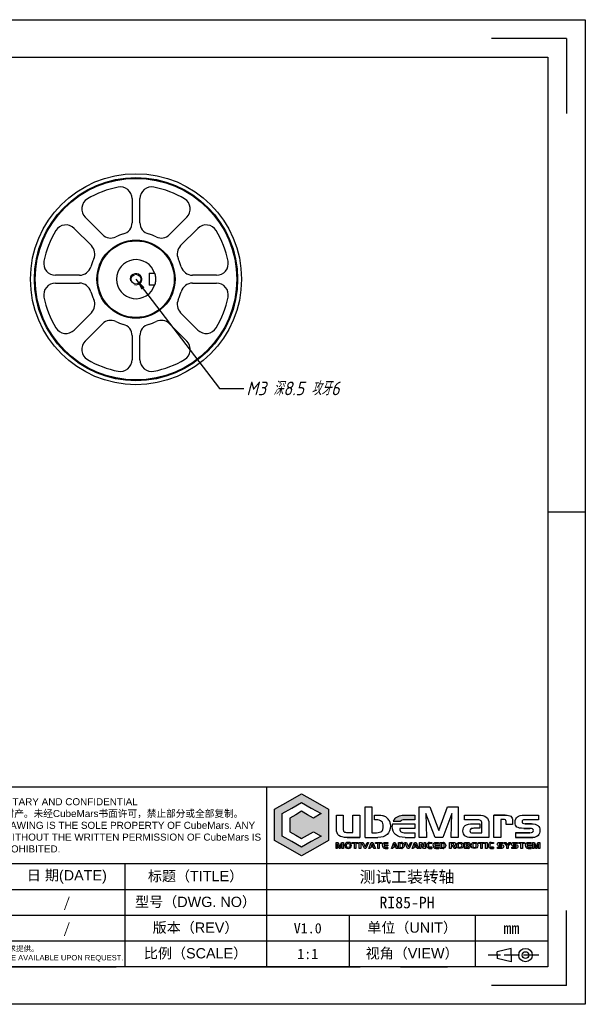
# Model space of a CAD drawing. Header units: inches. Extents: x -21 to 335, y -87 to 165.
# Tile 2 of 2: x 190 to 335, y -87 to 165. Entities that reach past the tile are written whole.
import ezdxf
from ezdxf.enums import TextEntityAlignment as Align

# ---------------------------------------------------------------- set-up
doc = ezdxf.new("R2010")
doc.units = ezdxf.units.IN
doc.linetypes.add('ACAD_ISO02W100', pattern=[15, 12, -3])
doc.layers.add('PDF_图层 1', color=7, linetype='Continuous')
doc.layers.add('尺寸', color=7, linetype='Continuous')
doc.styles.add('gb-s', font='gbeitc.shx', dxfattribs={"bigfont": 'gbcbig.shx'})
doc.styles.add('txt', font='txt.shx', dxfattribs={"bigfont": 'gbcbig.shx'})
doc.styles.add('宋体', font='txt')
doc.dimstyles.new('gb', dxfattribs={"dimtxt": 3.5, "dimasz": 3, "dimexe": 2.25, "dimexo": 2, "dimtad": 1, "dimzin": 0, "dimdsep": 46, "dimtxsty": 'gb-s', "dimcen": 2.5, "dimazin": 0, "dimtfac": 1, "dimtmove": 0, "dimatfit": 3, "dimfxl": 1, "dimtzin": 0, "dimarcsym": 0})

# ---------------------------------------------------------------- blocks, each defined once
blk = doc.blocks.new('工程图外发客户模板')
at = {"linetype": 'ByBlock', "lineweight": -3, "true_color": 0x00aeef}
h = blk.add_hatch(color=140, dxfattribs=at)
h.dxf.hatch_style = 1
edge = h.paths.add_edge_path()
edge.add_spline(control_points=[(2070.61, 1510.03), (2069.96, 1510.03), (2069.46, 1509.88), (2069.13, 1509.59)], knot_values=[0, 0, 0, 0, 1, 1, 1, 1], degree=3, periodic=0)
edge.add_arc((2070.03, 1508.56), 1.37, 131.2988, 157.8409)
edge.add_line((2068.76, 1509.08), (2069.9, 1509.08))
edge.add_arc((2070.23, 1508.83), 0.41, 126.2094, 143.6474, ccw=False)
edge.add_spline(control_points=[(2069.99, 1509.16), (2070.12, 1509.26), (2070.38, 1509.31), (2070.75, 1509.31)], knot_values=[0, 0, 0, 0, 1, 1, 1, 1], degree=3, periodic=0)
edge.add_line((2070.75, 1509.31), (2072.14, 1509.31))
edge.add_line((2072.14, 1509.31), (2072.14, 1510.03))
edge.add_line((2072.14, 1510.03), (2070.61, 1510.03))
at = {"layer": 'PDF_图层 1', "linetype": 'ByBlock', "lineweight": -3, "true_color": 0x00aeef, "transparency": 33554559}
h = blk.add_hatch(color=140, dxfattribs=at)
h.paths.add_polyline_path([(2054.52, 1513.35), (2056.62, 1512.14), (2058.72, 1510.93), (2058.72, 1508.51), (2058.72, 1506.09), (2056.62, 1504.88), (2054.52, 1503.67), (2052.43, 1504.88), (2050.33, 1506.09), (2050.33, 1508.51), (2050.33, 1510.93), (2052.43, 1512.14)])
h.paths.add_polyline_path([(2054.52, 1511.99), (2056.03, 1511.12), (2057.54, 1510.25), (2056.35, 1509.56), (2055.44, 1510.09), (2054.52, 1510.62), (2053.61, 1510.09), (2052.7, 1509.56), (2052.7, 1508.51), (2052.7, 1507.45), (2053.61, 1506.92), (2054.52, 1506.4), (2055.44, 1506.92), (2056.35, 1507.45), (2057.54, 1506.77), (2056.03, 1505.9), (2054.52, 1505.03), (2053.02, 1505.9), (2051.51, 1506.77), (2051.51, 1508.51), (2051.51, 1510.25), (2053.02, 1511.12)], flags=16)
at = {"lineweight": -3}
for p, q in [((1882.1, 1633.7), (2098.61, 1633.7)), ((2098.61, 1633.7), (2098.61, 1480.61)), ((2095.69, 1630.78), (2084.03, 1630.78)), ((2095.69, 1630.78), (2095.69, 1619.12)), ((1887.93, 1627.86), (2092.78, 1627.86)), ((2092.78, 1627.86), (2092.78, 1486.44)), ((2098.61, 1557.15), (2092.78, 1557.15)), ((2049.04, 1514.43), (2049.04, 1486.44)), ((2092.84, 1502.43), (1973.04, 1502.43)), ((2027.04, 1502.43), (2027.04, 1486.44)), ((2092.78, 1498.43), (1973.04, 1498.43)), ((2092.78, 1494.43), (1973.04, 1494.43)), ((2061.91, 1494.43), (2061.91, 1486.44)), ((2081.49, 1494.43), (2081.49, 1486.44)), ((2095.69, 1483.52), (2095.69, 1495.19)), ((2092.78, 1491.18), (2092.78, 1486.44)), ((2092.78, 1490.43), (1973.04, 1490.43)), ((2087.08, 1489.31), (2084.9, 1488.79)), ((2084.9, 1488.26), (2084.9, 1488.79)), ((2084.9, 1488.26), (2084.9, 1487.74)), ((2087.08, 1488.26), (2087.08, 1489.31)), ((2087.08, 1488.26), (2087.08, 1487.21)), ((2087.08, 1487.21), (2084.9, 1487.74)), ((2092.78, 1486.44), (1887.93, 1486.44)), ((2095.69, 1483.52), (2084.03, 1483.52)), ((2098.61, 1480.61), (1882.1, 1480.61))]:
    blk.add_line(p, q, dxfattribs=at)
at = {"linetype": 'ByBlock', "lineweight": -3}
for p, q in [((2064.38, 1506.55), (2064.38, 1511.3)), ((2064.38, 1511.3), (2065.42, 1511.3)), ((2065.42, 1511.3), (2065.42, 1507.29)), ((2065.42, 1511.3), (2065.42, 1511.3)), ((2059.93, 1507.82), (2059.93, 1510.03)), ((2059.93, 1510.03), (2060.97, 1510.03)), ((2060.97, 1510.03), (2060.97, 1507.9)), ((2062.5, 1507.32), (2062.5, 1510.03)), ((2062.5, 1510.03), (2063.55, 1510.03)), ((2063.55, 1510.03), (2063.55, 1506.55)), ((2065.87, 1509.28), (2065.87, 1510.03)), ((2065.87, 1510.03), (2066.32, 1510.03)), ((2067.89, 1509.5), (2067.89, 1509.5)), ((2069.13, 1509.59), (2069.13, 1509.59)), ((2070.61, 1510.03), (2072.14, 1510.03)), ((2070.61, 1510.03), (2070.61, 1510.03)), ((2072.14, 1510.03), (2072.14, 1509.31)), ((2079.85, 1509.31), (2079.85, 1510.03)), ((2079.85, 1510.03), (2081.99, 1510.03)), ((2084.42, 1506.55), (2084.42, 1510.03)), ((2089.11, 1510.03), (2091.35, 1510.03)), ((2089.11, 1510.03), (2089.11, 1510.03)), ((2091.35, 1510.03), (2091.35, 1509.31)), ((2066.06, 1509.28), (2065.87, 1509.28)), ((2066.06, 1509.28), (2066.06, 1509.28)), ((2068.21, 1508.97), (2068.21, 1508.97)), ((2068.64, 1508.65), (2068.64, 1508.65)), ((2068.64, 1508.65), (2069.78, 1508.65)), ((2068.64, 1508.65), (2068.64, 1508.65)), ((2068.76, 1509.08), (2069.9, 1509.08)), ((2069.78, 1508.65), (2071.66, 1508.65)), ((2072.14, 1507.92), (2069.78, 1507.92)), ((2069.99, 1509.16), (2069.99, 1509.16)), ((2072.14, 1509.31), (2070.75, 1509.31)), ((2071.66, 1508.65), (2072.14, 1508.65)), ((2072.14, 1508.65), (2072.14, 1507.92)), ((2081.59, 1509.31), (2079.85, 1509.31)), ((2081.16, 1508.66), (2082.2, 1508.66)), ((2081.16, 1508.66), (2081.16, 1508.66)), ((2082.2, 1507.97), (2081.31, 1507.97)), ((2081.59, 1509.31), (2081.59, 1509.31)), ((2082.2, 1508.66), (2082.2, 1507.97)), ((2082.54, 1508.74), (2082.54, 1508.75)), ((2082.55, 1508.74), (2082.54, 1508.74)), ((2082.55, 1507.97), (2082.55, 1508.74)), ((2082.55, 1507.59), (2082.55, 1507.97)), ((2083.62, 1508.73), (2083.62, 1506.55)), ((2083.62, 1508.73), (2083.62, 1508.73)), ((2085.83, 1509.36), (2085.47, 1509.36)), ((2085.47, 1509.36), (2085.47, 1506.55)), ((2085.83, 1509.36), (2085.83, 1509.36)), ((2086.29, 1508.57), (2086.29, 1509.02)), ((2087.29, 1508.57), (2086.29, 1508.57)), ((2087.29, 1509.16), (2087.29, 1508.57)), ((2087.29, 1509.16), (2087.29, 1509.16)), ((2091.35, 1509.31), (2089.51, 1509.31)), ((2059.93, 1507.82), (2059.93, 1507.82)), ((2061.66, 1507.32), (2062.5, 1507.32)), ((2061.66, 1507.32), (2061.66, 1507.32)), ((2064.38, 1506.55), (2066.39, 1506.55)), ((2065.42, 1507.29), (2066.14, 1507.29)), ((2070.61, 1506.55), (2072.14, 1506.55)), ((2070.75, 1507.28), (2072.14, 1507.28)), ((2072.14, 1507.28), (2072.14, 1506.55)), ((2083.62, 1506.55), (2080.81, 1506.55)), ((2081.24, 1507.25), (2082.55, 1507.25)), ((2081.24, 1507.25), (2081.24, 1507.25)), ((2082.55, 1507.25), (2082.55, 1507.59)), ((2085.47, 1506.55), (2084.42, 1506.55)), ((2087.78, 1507.28), (2087.78, 1506.55)), ((2065.47, 1505.55), (2065.35, 1505.22)), ((2065.35, 1505.22), (2065.6, 1505.22)), ((2065.47, 1505.55), (2065.6, 1505.22)), ((2067.08, 1505.31), (2067.08, 1505.31)), ((2067.29, 1504.9), (2067.29, 1504.9)), ((2067.33, 1505.4), (2067.94, 1505.4)), ((2067.33, 1505.4), (2067.33, 1505.4)), ((2067.94, 1505.23), (2067.33, 1505.23)), ((2067.52, 1505.77), (2067.93, 1505.77)), ((2067.52, 1505.77), (2067.52, 1505.77)), ((2067.93, 1505.61), (2067.55, 1505.61)), ((2067.93, 1505.77), (2067.93, 1505.61)), ((2067.94, 1505.4), (2067.94, 1505.23)), ((2067.94, 1505.01), (2067.94, 1504.85)), ((2068.96, 1505.55), (2068.84, 1505.22)), ((2068.84, 1505.22), (2069.09, 1505.22)), ((2068.96, 1505.55), (2069.09, 1505.22)), ((2069.6, 1504.85), (2069.6, 1505.77)), ((2069.6, 1505.77), (2070.06, 1505.77)), ((2070.07, 1505.61), (2069.81, 1505.61)), ((2069.81, 1505.61), (2069.81, 1505.01)), ((2069.81, 1505.01), (2070.08, 1505.01)), ((2070.07, 1505.61), (2070.07, 1505.61)), ((2070.23, 1505.74), (2070.23, 1505.74)), ((2072.19, 1505.55), (2072.07, 1505.22)), ((2072.07, 1505.22), (2072.32, 1505.22)), ((2072.19, 1505.55), (2072.32, 1505.22)), ((2074.24, 1504.87), (2074.24, 1504.87)), ((2074.77, 1505.6), (2074.39, 1505.6)), ((2074.4, 1505.77), (2074.4, 1505.77)), ((2074.4, 1505.77), (2074.77, 1505.77)), ((2074.4, 1505.77), (2074.4, 1505.77)), ((2074.77, 1505.77), (2074.77, 1505.6)), ((2074.77, 1505.02), (2074.77, 1504.85)), ((2074.96, 1505.31), (2074.96, 1505.31)), ((2075.18, 1504.9), (2075.18, 1504.9)), ((2075.22, 1505.4), (2075.83, 1505.4)), ((2075.22, 1505.4), (2075.22, 1505.4)), ((2075.83, 1505.23), (2075.22, 1505.23)), ((2075.4, 1505.77), (2075.82, 1505.77)), ((2075.4, 1505.77), (2075.4, 1505.77)), ((2075.82, 1505.61), (2075.44, 1505.61)), ((2075.82, 1505.77), (2075.82, 1505.61)), ((2075.83, 1505.4), (2075.83, 1505.23)), ((2075.83, 1505.01), (2075.83, 1504.85)), ((2076.04, 1504.85), (2076.04, 1505.77)), ((2076.04, 1505.77), (2076.51, 1505.77)), ((2076.51, 1505.61), (2076.26, 1505.61)), ((2076.26, 1505.61), (2076.26, 1505.01)), ((2076.26, 1505.01), (2076.53, 1505.01)), ((2076.51, 1505.61), (2076.51, 1505.61)), ((2076.67, 1505.74), (2076.67, 1505.74)), ((2077.53, 1504.85), (2077.53, 1505.77)), ((2077.53, 1505.77), (2078.2, 1505.77)), ((2078.03, 1505.62), (2077.75, 1505.62)), ((2077.75, 1505.62), (2077.75, 1505.36)), ((2077.75, 1505.36), (2078.03, 1505.36)), ((2078, 1505.21), (2077.75, 1505.21)), ((2077.75, 1505.21), (2077.75, 1504.85)), ((2078.24, 1504.85), (2078, 1505.21)), ((2078.03, 1505.62), (2078.03, 1505.62)), ((2078.24, 1505.23), (2078.5, 1504.85)), ((2079.84, 1504.85), (2079.84, 1505.77)), ((2079.84, 1505.77), (2080.42, 1505.77)), ((2080.35, 1505.22), (2080.04, 1505.22)), ((2080.04, 1505.22), (2080.04, 1505.01)), ((2080.04, 1505.01), (2080.36, 1505.01)), ((2080.34, 1505.6), (2080.05, 1505.6)), ((2080.05, 1505.6), (2080.05, 1505.38)), ((2080.05, 1505.38), (2080.35, 1505.38)), ((2080.34, 1505.6), (2080.34, 1505.6)), ((2080.35, 1505.22), (2080.35, 1505.22)), ((2080.62, 1504.93), (2080.62, 1504.93)), ((2083.8, 1504.87), (2083.8, 1504.87)), ((2084.33, 1505.6), (2083.94, 1505.6)), ((2083.96, 1505.77), (2083.96, 1505.77)), ((2083.96, 1505.77), (2084.33, 1505.77)), ((2083.96, 1505.77), (2083.96, 1505.77)), ((2084.33, 1505.77), (2084.33, 1505.6)), ((2084.33, 1505.02), (2084.33, 1504.85)), ((2084.99, 1504.85), (2084.99, 1505.02)), ((2084.99, 1505.02), (2085.53, 1505.02)), ((2085.02, 1505.31), (2085.02, 1505.31)), ((2085.25, 1505.77), (2085.87, 1505.77)), ((2085.25, 1505.77), (2085.25, 1505.77)), ((2085.87, 1505.62), (2085.32, 1505.62)), ((2085.87, 1505.77), (2085.87, 1505.62)), ((2087.2, 1504.85), (2087.2, 1505.02)), ((2087.2, 1505.02), (2087.74, 1505.02)), ((2087.23, 1505.31), (2087.23, 1505.31)), ((2087.45, 1505.77), (2088.08, 1505.77)), ((2087.45, 1505.77), (2087.45, 1505.77)), ((2088.08, 1505.62), (2087.53, 1505.62)), ((2088.08, 1505.77), (2088.08, 1505.62)), ((2089.31, 1505.31), (2089.31, 1505.31)), ((2089.53, 1504.9), (2089.53, 1504.9)), ((2089.57, 1505.4), (2090.18, 1505.4)), ((2089.57, 1505.4), (2089.57, 1505.4)), ((2090.18, 1505.23), (2089.57, 1505.23)), ((2089.76, 1505.77), (2090.17, 1505.77)), ((2089.76, 1505.77), (2089.76, 1505.77)), ((2090.17, 1505.61), (2089.79, 1505.61)), ((2090.17, 1505.77), (2090.17, 1505.61)), ((2090.18, 1505.4), (2090.18, 1505.23)), ((2090.18, 1505.01), (2090.18, 1504.85)), ((2070.09, 1504.85), (2069.6, 1504.85)), ((2070.09, 1504.85), (2070.09, 1504.85)), ((2070.09, 1504.85), (2070.09, 1504.85)), ((2076.54, 1504.85), (2076.04, 1504.85)), ((2076.54, 1504.85), (2076.54, 1504.85)), ((2076.54, 1504.85), (2076.54, 1504.85)), ((2077.75, 1504.85), (2077.53, 1504.85)), ((2078.5, 1504.85), (2078.24, 1504.85)), ((2078.5, 1504.85), (2078.5, 1504.85)), ((2080.44, 1504.85), (2079.84, 1504.85)), ((2080.44, 1504.85), (2080.44, 1504.85)), ((2080.44, 1504.85), (2080.44, 1504.85)), ((2085.64, 1504.85), (2084.99, 1504.85)), ((2085.64, 1504.85), (2085.64, 1504.85)), ((2087.85, 1504.85), (2087.2, 1504.85)), ((2087.85, 1504.85), (2087.85, 1504.85))]:
    blk.add_line(p, q, dxfattribs=at)
at = {"color": 1, "linetype": 'ACAD_ISO02W100', "lineweight": -3, "ltscale": 0.2}
blk.add_line((2091.41, 1488.26), (2083.54, 1488.26), dxfattribs=at)
at = {"linetype": 'ByBlock', "lineweight": -3}
for points in [[(2054.52, 1513.35), (2056.62, 1512.14), (2058.72, 1510.93), (2058.72, 1508.51), (2058.72, 1506.09), (2056.62, 1504.88), (2054.52, 1503.67), (2052.43, 1504.88), (2050.33, 1506.09), (2050.33, 1508.51), (2050.33, 1510.93), (2052.43, 1512.14), (2054.52, 1513.35)], [(2054.52, 1511.99), (2056.03, 1511.12), (2057.54, 1510.25), (2056.35, 1509.56), (2055.44, 1510.09), (2054.52, 1510.62), (2053.61, 1510.09), (2052.7, 1509.56), (2052.7, 1508.51), (2052.7, 1507.45), (2053.61, 1506.92), (2054.52, 1506.4), (2055.44, 1506.92), (2056.35, 1507.45), (2057.54, 1506.77), (2056.03, 1505.9), (2054.52, 1505.03), (2053.02, 1505.9), (2051.51, 1506.77), (2051.51, 1508.51), (2051.51, 1510.25), (2053.02, 1511.12), (2054.52, 1511.99)], [(2072.8, 1511.3), (2074.46, 1511.3), (2075.84, 1507.65), (2077.21, 1511.3), (2078.87, 1511.3), (2078.87, 1506.55), (2077.76, 1506.55), (2077.85, 1510.25), (2076.47, 1506.55), (2075.27, 1506.55), (2073.84, 1510.28), (2073.95, 1506.55), (2072.8, 1506.55), (2072.8, 1511.3)], [(2084.42, 1510.03), (2086.18, 1510.03), (2084.42, 1510.03)], [(2089.98, 1507.96), (2089.08, 1507.96), (2089.98, 1507.96)], [(2089.28, 1508.68), (2090.23, 1508.68), (2089.28, 1508.68)], [(2063.55, 1506.55), (2061.58, 1506.55), (2063.55, 1506.55)], [(2087.78, 1507.28), (2089.98, 1507.28), (2087.78, 1507.28)], [(2090.48, 1506.55), (2087.78, 1506.55), (2090.48, 1506.55)], [(2061.03, 1504.85), (2060.83, 1504.85), (2060.83, 1505.56), (2060.57, 1504.85), (2060.34, 1504.85), (2060.07, 1505.57), (2060.07, 1504.85), (2059.88, 1504.85), (2059.88, 1505.77), (2060.18, 1505.77), (2060.45, 1505.05), (2060.71, 1505.77), (2061.03, 1505.77), (2061.03, 1504.85)], [(2063.29, 1505.62), (2062.95, 1505.62), (2062.95, 1504.85), (2062.74, 1504.85), (2062.74, 1505.62), (2062.4, 1505.62), (2062.4, 1505.77), (2063.29, 1505.77), (2063.29, 1505.62)], [(2063.71, 1504.85), (2063.47, 1504.85), (2063.47, 1505.77), (2063.71, 1505.77), (2063.71, 1504.85)], [(2064.94, 1505.77), (2064.5, 1504.85), (2064.27, 1504.85), (2063.84, 1505.77), (2064.09, 1505.77), (2064.39, 1505.07), (2064.69, 1505.77), (2064.94, 1505.77)], [(2065.98, 1504.85), (2065.75, 1504.85), (2065.67, 1505.06), (2065.29, 1505.06), (2065.2, 1504.85), (2064.98, 1504.85), (2065.35, 1505.77), (2065.58, 1505.77), (2065.98, 1504.85)], [(2066.93, 1505.62), (2066.59, 1505.62), (2066.59, 1504.85), (2066.37, 1504.85), (2066.37, 1505.62), (2066.03, 1505.62), (2066.03, 1505.77), (2066.93, 1505.77), (2066.93, 1505.62)], [(2067.53, 1505.01), (2067.94, 1505.01), (2067.53, 1505.01)], [(2069.47, 1504.85), (2069.24, 1504.85), (2069.16, 1505.06), (2068.78, 1505.06), (2068.69, 1504.85), (2068.47, 1504.85), (2068.84, 1505.77), (2069.07, 1505.77), (2069.47, 1504.85)], [(2071.67, 1505.77), (2071.22, 1504.85), (2070.99, 1504.85), (2070.56, 1505.77), (2070.82, 1505.77), (2071.11, 1505.07), (2071.42, 1505.77), (2071.67, 1505.77)], [(2072.7, 1504.85), (2072.47, 1504.85), (2072.39, 1505.06), (2072.01, 1505.06), (2071.93, 1504.85), (2071.7, 1504.85), (2072.08, 1505.77), (2072.3, 1505.77), (2072.7, 1504.85)], [(2073.79, 1504.85), (2073.49, 1504.85), (2073.05, 1505.53), (2073.05, 1504.85), (2072.83, 1504.85), (2072.83, 1505.77), (2073.13, 1505.77), (2073.56, 1505.08), (2073.56, 1505.77), (2073.79, 1505.77), (2073.79, 1504.85)], [(2074.4, 1505.02), (2074.77, 1505.02), (2074.4, 1505.02)], [(2075.42, 1505.01), (2075.83, 1505.01), (2075.42, 1505.01)], [(2080.68, 1505.54), (2080.68, 1505.53), (2080.68, 1505.54)], [(2082.93, 1505.62), (2082.58, 1505.62), (2082.58, 1504.85), (2082.37, 1504.85), (2082.37, 1505.62), (2082.03, 1505.62), (2082.03, 1505.77), (2082.93, 1505.77), (2082.93, 1505.62)], [(2083.34, 1504.85), (2083.1, 1504.85), (2083.1, 1505.77), (2083.34, 1505.77), (2083.34, 1504.85)], [(2083.96, 1505.02), (2084.33, 1505.02), (2083.96, 1505.02)], [(2085.5, 1505.24), (2085.23, 1505.24), (2085.5, 1505.24)], [(2085.33, 1505.4), (2085.63, 1505.4), (2085.33, 1505.4)], [(2087.04, 1505.77), (2086.63, 1505.24), (2086.63, 1504.85), (2086.42, 1504.85), (2086.42, 1505.24), (2086.02, 1505.77), (2086.28, 1505.77), (2086.52, 1505.41), (2086.77, 1505.77), (2087.04, 1505.77)], [(2087.7, 1505.24), (2087.43, 1505.24), (2087.7, 1505.24)], [(2087.54, 1505.4), (2087.84, 1505.4), (2087.54, 1505.4)], [(2089.17, 1505.62), (2088.83, 1505.62), (2088.83, 1504.85), (2088.61, 1504.85), (2088.61, 1505.62), (2088.27, 1505.62), (2088.27, 1505.77), (2089.17, 1505.77), (2089.17, 1505.62)], [(2089.77, 1505.01), (2090.18, 1505.01), (2089.77, 1505.01)], [(2091.55, 1504.85), (2091.35, 1504.85), (2091.35, 1505.56), (2091.09, 1504.85), (2090.85, 1504.85), (2090.59, 1505.57), (2090.59, 1504.85), (2090.39, 1504.85), (2090.39, 1505.77), (2090.7, 1505.77), (2090.97, 1505.05), (2091.23, 1505.77), (2091.55, 1505.77), (2091.55, 1504.85)], [(2067.94, 1504.85), (2067.49, 1504.85), (2067.94, 1504.85)], [(2074.77, 1504.85), (2074.37, 1504.85), (2074.77, 1504.85)], [(2075.83, 1504.85), (2075.38, 1504.85), (2075.83, 1504.85)], [(2084.33, 1504.85), (2083.92, 1504.85), (2084.33, 1504.85)], [(2090.18, 1504.85), (2089.73, 1504.85), (2090.18, 1504.85)]]:
    blk.add_lwpolyline(points, close=True, dxfattribs=at)
blk.add_lwpolyline([(2080.68, 1505.54, 0.038218), (2080.68, 1505.56), (2080.68, 1505.54, 0.038218)], format="xyb", close=True, dxfattribs=at)
at = {"lineweight": -3}
for radius in [1.05, 0.525]:
    blk.add_circle((2089.31, 1488.26), radius, dxfattribs=at)
at = {"linetype": 'ByBlock', "lineweight": -3}
for centre, radius, start, end in [((2066.81, 1508.55), 1.43, 41.315, 71.2325), ((2066.69, 1508.4), 1.63, 20.4996, 42.4078), ((2070.03, 1508.56), 1.37, 131.2988, 157.8409), ((2071.11, 1508.3), 2.5, 171.8695, 180.1971), ((2070.23, 1508.83), 0.41, 126.2094, 143.6474), ((2067.63, 1505.3), 0.552, 179.3507, 205.7141), ((2067.49, 1505.3), 0.447, 243.3823, 269.9707), ((2070.06, 1505.3), 0.47, 69.3181, 89.8524), ((2070.1, 1505.44), 0.59, 269.4959, 280.1649), ((2074.4, 1505.31), 0.466, 90.0685, 112.4968), ((2074.37, 1505.3), 0.45, 254.163, 269.961), ((2075.51, 1505.3), 0.552, 179.3507, 205.7141), ((2075.38, 1505.3), 0.447, 243.38, 269.9636), ((2076.51, 1505.3), 0.47, 69.3181, 89.8524), ((2076.54, 1505.44), 0.59, 269.4915, 280.1629), ((2080.45, 1505.1), 0.244, 269.0255, 315.2757), ((2080.46, 1505.1), 0.238, 313.6236, 1.005), ((2083.96, 1505.31), 0.466, 90.0687, 112.5057), ((2083.92, 1505.3), 0.45, 254.17, 269.9541), ((2085.22, 1505.56), 0.315, 230.4204, 270.8321), ((2087.43, 1505.56), 0.315, 230.4111, 270.8414), ((2089.87, 1505.3), 0.552, 179.3507, 205.7141), ((2089.73, 1505.3), 0.447, 243.38, 269.9636)]:
    blk.add_arc(centre, radius, start, end, dxfattribs=at)
at = {"layer": 'PDF_图层 1', "linetype": 'ByBlock', "lineweight": -3}
for points in [[(2066.32, 1510.03), (2066.72, 1510.03), (2067.04, 1509.99), (2067.27, 1509.91)], [(2081.99, 1510.03), (2082.53, 1510.03), (2082.94, 1509.92), (2083.21, 1509.71)], [(2083.21, 1509.71), (2083.48, 1509.49), (2083.62, 1509.16), (2083.62, 1508.73)], [(2086.18, 1510.03), (2086.59, 1510.03), (2086.87, 1509.97), (2087.04, 1509.84)], [(2087.04, 1509.84), (2087.21, 1509.71), (2087.29, 1509.48), (2087.29, 1509.16)], [(2087.71, 1508.94), (2087.71, 1509.32), (2087.83, 1509.59), (2088.05, 1509.77)], [(2088.05, 1509.77), (2088.28, 1509.94), (2088.63, 1510.03), (2089.11, 1510.03)], [(2066.96, 1509.05), (2066.78, 1509.2), (2066.48, 1509.28), (2066.06, 1509.28)], [(2067.22, 1508.27), (2067.22, 1508.63), (2067.13, 1508.89), (2066.96, 1509.05)], [(2066.98, 1507.52), (2067.14, 1507.66), (2067.22, 1507.91), (2067.22, 1508.27)], [(2068.32, 1508.33), (2068.32, 1507.77), (2068.15, 1507.34), (2067.81, 1507.02)], [(2068.21, 1508.97), (2068.28, 1508.78), (2068.32, 1508.56), (2068.32, 1508.33)], [(2069.12, 1506.99), (2068.79, 1507.28), (2068.62, 1507.72), (2068.62, 1508.29)], [(2069.78, 1507.92), (2069.79, 1507.67), (2069.85, 1507.5), (2069.98, 1507.41)], [(2070.75, 1509.31), (2070.38, 1509.31), (2070.12, 1509.26), (2069.99, 1509.16)], [(2079.59, 1507.55), (2079.59, 1507.95), (2079.71, 1508.23), (2079.95, 1508.41)], [(2079.95, 1508.41), (2080.19, 1508.58), (2080.6, 1508.66), (2081.16, 1508.66)], [(2081.31, 1507.97), (2081.07, 1507.97), (2080.9, 1507.94), (2080.81, 1507.88)], [(2082.33, 1509.19), (2082.19, 1509.27), (2081.95, 1509.31), (2081.59, 1509.31)], [(2082.54, 1508.75), (2082.54, 1508.96), (2082.47, 1509.1), (2082.33, 1509.19)], [(2086.21, 1509.3), (2086.15, 1509.34), (2086.03, 1509.36), (2085.83, 1509.36)], [(2086.29, 1509.02), (2086.29, 1509.16), (2086.26, 1509.25), (2086.21, 1509.3)], [(2087.99, 1508.17), (2087.81, 1508.32), (2087.71, 1508.57), (2087.71, 1508.94)], [(2089.08, 1507.96), (2088.54, 1507.96), (2088.18, 1508.03), (2087.99, 1508.17)], [(2088.92, 1509.24), (2088.83, 1509.19), (2088.79, 1509.11), (2088.79, 1508.99)], [(2088.79, 1508.99), (2088.79, 1508.88), (2088.83, 1508.8), (2088.9, 1508.75)], [(2088.9, 1508.75), (2088.98, 1508.7), (2089.11, 1508.68), (2089.28, 1508.68)], [(2089.51, 1509.31), (2089.21, 1509.31), (2089.01, 1509.28), (2088.92, 1509.24)], [(2090.41, 1507.87), (2090.32, 1507.93), (2090.17, 1507.96), (2089.98, 1507.96)], [(2090.23, 1508.68), (2090.66, 1508.68), (2090.99, 1508.59), (2091.22, 1508.41)], [(2091.22, 1508.41), (2091.44, 1508.23), (2091.56, 1507.97), (2091.56, 1507.64)], [(2060.32, 1506.85), (2060.06, 1507.05), (2059.93, 1507.38), (2059.93, 1507.82)], [(2061.58, 1506.55), (2061, 1506.55), (2060.58, 1506.65), (2060.32, 1506.85)], [(2060.97, 1507.9), (2060.97, 1507.67), (2061.02, 1507.51), (2061.11, 1507.43)], [(2061.11, 1507.43), (2061.2, 1507.36), (2061.39, 1507.32), (2061.66, 1507.32)], [(2066.14, 1507.29), (2066.54, 1507.29), (2066.82, 1507.37), (2066.98, 1507.52)], [(2067.81, 1507.02), (2067.47, 1506.71), (2067, 1506.55), (2066.39, 1506.55)], [(2070.61, 1506.55), (2069.96, 1506.55), (2069.46, 1506.7), (2069.12, 1506.99)], [(2069.98, 1507.41), (2070.1, 1507.32), (2070.35, 1507.28), (2070.75, 1507.28)], [(2079.9, 1506.81), (2079.69, 1506.99), (2079.59, 1507.23), (2079.59, 1507.55)], [(2080.81, 1506.55), (2080.42, 1506.55), (2080.11, 1506.64), (2079.9, 1506.81)], [(2080.81, 1507.88), (2080.71, 1507.82), (2080.67, 1507.72), (2080.67, 1507.58)], [(2080.67, 1507.58), (2080.67, 1507.46), (2080.71, 1507.37), (2080.78, 1507.32)], [(2080.78, 1507.32), (2080.85, 1507.27), (2081.01, 1507.25), (2081.24, 1507.25)], [(2089.98, 1507.28), (2090.18, 1507.28), (2090.32, 1507.3), (2090.41, 1507.36)], [(2090.54, 1507.61), (2090.54, 1507.73), (2090.5, 1507.82), (2090.41, 1507.87)], [(2090.41, 1507.36), (2090.5, 1507.41), (2090.54, 1507.5), (2090.54, 1507.61)], [(2091.26, 1506.85), (2091.05, 1506.65), (2090.79, 1506.55), (2090.48, 1506.55)], [(2091.56, 1507.64), (2091.56, 1507.32), (2091.46, 1507.05), (2091.26, 1506.85)], [(2067.08, 1505.31), (2067.08, 1505.4), (2067.09, 1505.48), (2067.13, 1505.55)], [(2067.13, 1505.55), (2067.17, 1505.63), (2067.22, 1505.69), (2067.29, 1505.72)], [(2067.29, 1504.9), (2067.22, 1504.93), (2067.17, 1504.99), (2067.13, 1505.06)], [(2067.29, 1505.72), (2067.33, 1505.74), (2067.36, 1505.75), (2067.4, 1505.76)], [(2067.35, 1505.48), (2067.34, 1505.46), (2067.33, 1505.43), (2067.33, 1505.4)], [(2067.33, 1505.23), (2067.33, 1505.2), (2067.34, 1505.18), (2067.35, 1505.15)], [(2067.39, 1505.55), (2067.37, 1505.52), (2067.36, 1505.5), (2067.35, 1505.48)], [(2067.35, 1505.15), (2067.35, 1505.13), (2067.37, 1505.11), (2067.39, 1505.09)], [(2067.46, 1505.6), (2067.44, 1505.59), (2067.42, 1505.57), (2067.39, 1505.55)], [(2067.39, 1505.09), (2067.41, 1505.06), (2067.43, 1505.04), (2067.45, 1505.03)], [(2067.4, 1505.76), (2067.43, 1505.77), (2067.47, 1505.77), (2067.52, 1505.77)], [(2067.45, 1505.03), (2067.48, 1505.02), (2067.5, 1505.01), (2067.53, 1505.01)], [(2067.55, 1505.61), (2067.51, 1505.61), (2067.49, 1505.6), (2067.46, 1505.6)], [(2070.21, 1505.51), (2070.18, 1505.58), (2070.13, 1505.61), (2070.07, 1505.61)], [(2070.08, 1505.01), (2070.14, 1505.01), (2070.19, 1505.04), (2070.22, 1505.1)], [(2070.4, 1505.02), (2070.35, 1504.93), (2070.29, 1504.88), (2070.2, 1504.86)], [(2070.25, 1505.3), (2070.25, 1505.38), (2070.24, 1505.45), (2070.21, 1505.51)], [(2070.22, 1505.1), (2070.24, 1505.16), (2070.25, 1505.22), (2070.25, 1505.3)], [(2070.23, 1505.74), (2070.3, 1505.72), (2070.36, 1505.66), (2070.4, 1505.57)], [(2070.4, 1505.57), (2070.44, 1505.49), (2070.46, 1505.4), (2070.46, 1505.3)], [(2070.46, 1505.3), (2070.46, 1505.19), (2070.44, 1505.1), (2070.4, 1505.02)], [(2074, 1505.3), (2074, 1505.4), (2074.02, 1505.49), (2074.05, 1505.57)], [(2074.06, 1505.03), (2074.02, 1505.11), (2074, 1505.2), (2074, 1505.3)], [(2074.05, 1505.57), (2074.09, 1505.65), (2074.15, 1505.71), (2074.23, 1505.74)], [(2074.24, 1504.87), (2074.17, 1504.89), (2074.1, 1504.95), (2074.06, 1505.03)], [(2074.25, 1505.5), (2074.23, 1505.44), (2074.22, 1505.37), (2074.22, 1505.29)], [(2074.22, 1505.29), (2074.22, 1505.22), (2074.23, 1505.16), (2074.26, 1505.11)], [(2074.39, 1505.6), (2074.33, 1505.6), (2074.28, 1505.56), (2074.25, 1505.5)], [(2074.26, 1505.11), (2074.29, 1505.05), (2074.34, 1505.02), (2074.4, 1505.02)], [(2074.96, 1505.31), (2074.96, 1505.4), (2074.98, 1505.48), (2075.01, 1505.55)], [(2075.01, 1505.55), (2075.05, 1505.63), (2075.11, 1505.69), (2075.18, 1505.72)], [(2075.18, 1504.9), (2075.11, 1504.93), (2075.05, 1504.99), (2075.02, 1505.06)], [(2075.18, 1505.72), (2075.21, 1505.74), (2075.25, 1505.75), (2075.28, 1505.76)], [(2075.23, 1505.48), (2075.22, 1505.46), (2075.22, 1505.43), (2075.22, 1505.4)], [(2075.22, 1505.23), (2075.22, 1505.2), (2075.22, 1505.18), (2075.23, 1505.15)], [(2075.28, 1505.55), (2075.26, 1505.52), (2075.24, 1505.5), (2075.23, 1505.48)], [(2075.23, 1505.15), (2075.24, 1505.13), (2075.25, 1505.11), (2075.27, 1505.09)], [(2075.27, 1505.09), (2075.29, 1505.06), (2075.32, 1505.04), (2075.34, 1505.03)], [(2075.28, 1505.76), (2075.32, 1505.77), (2075.36, 1505.77), (2075.4, 1505.77)], [(2075.35, 1505.6), (2075.33, 1505.59), (2075.3, 1505.57), (2075.28, 1505.55)], [(2075.34, 1505.03), (2075.36, 1505.02), (2075.39, 1505.01), (2075.42, 1505.01)], [(2075.44, 1505.61), (2075.4, 1505.61), (2075.37, 1505.6), (2075.35, 1505.6)], [(2076.66, 1505.51), (2076.63, 1505.58), (2076.58, 1505.61), (2076.51, 1505.61)], [(2076.53, 1505.01), (2076.59, 1505.01), (2076.63, 1505.04), (2076.66, 1505.1)], [(2076.84, 1505.02), (2076.8, 1504.93), (2076.73, 1504.88), (2076.65, 1504.86)], [(2076.7, 1505.3), (2076.7, 1505.38), (2076.69, 1505.45), (2076.66, 1505.51)], [(2076.66, 1505.1), (2076.69, 1505.16), (2076.7, 1505.22), (2076.7, 1505.3)], [(2076.67, 1505.74), (2076.75, 1505.72), (2076.81, 1505.66), (2076.85, 1505.57)], [(2076.91, 1505.3), (2076.91, 1505.19), (2076.89, 1505.1), (2076.84, 1505.02)], [(2076.85, 1505.57), (2076.89, 1505.49), (2076.91, 1505.4), (2076.91, 1505.3)], [(2078.16, 1505.58), (2078.12, 1505.61), (2078.08, 1505.62), (2078.03, 1505.62)], [(2078.03, 1505.36), (2078.07, 1505.36), (2078.11, 1505.37), (2078.14, 1505.39)], [(2078.14, 1505.39), (2078.18, 1505.41), (2078.2, 1505.44), (2078.2, 1505.48)], [(2078.2, 1505.48), (2078.2, 1505.53), (2078.19, 1505.56), (2078.16, 1505.58)], [(2078.2, 1505.77), (2078.28, 1505.77), (2078.34, 1505.74), (2078.39, 1505.69)], [(2078.41, 1505.31), (2078.36, 1505.27), (2078.31, 1505.24), (2078.24, 1505.23)], [(2078.39, 1505.69), (2078.44, 1505.63), (2078.47, 1505.56), (2078.47, 1505.48)], [(2078.47, 1505.48), (2078.47, 1505.41), (2078.45, 1505.36), (2078.41, 1505.31)], [(2078.62, 1505.33), (2078.62, 1505.47), (2078.66, 1505.58), (2078.74, 1505.66)], [(2078.75, 1504.94), (2078.66, 1505.02), (2078.62, 1505.15), (2078.62, 1505.33)], [(2078.74, 1505.66), (2078.83, 1505.75), (2078.96, 1505.79), (2079.13, 1505.79)], [(2079.13, 1504.84), (2078.96, 1504.84), (2078.84, 1504.87), (2078.75, 1504.94)], [(2078.91, 1505.53), (2078.87, 1505.48), (2078.85, 1505.41), (2078.85, 1505.32)], [(2078.85, 1505.32), (2078.85, 1505.22), (2078.87, 1505.15), (2078.9, 1505.1)], [(2078.9, 1505.1), (2078.94, 1505.03), (2079.02, 1505), (2079.14, 1505)], [(2079.12, 1505.63), (2079.03, 1505.63), (2078.96, 1505.59), (2078.91, 1505.53)], [(2079.34, 1505.54), (2079.29, 1505.6), (2079.22, 1505.63), (2079.12, 1505.63)], [(2079.13, 1505.79), (2079.32, 1505.79), (2079.45, 1505.75), (2079.53, 1505.67)], [(2079.49, 1504.93), (2079.41, 1504.87), (2079.29, 1504.84), (2079.13, 1504.84)], [(2079.14, 1505), (2079.24, 1505), (2079.31, 1505.03), (2079.35, 1505.1)], [(2079.4, 1505.32), (2079.4, 1505.41), (2079.38, 1505.48), (2079.34, 1505.54)], [(2079.35, 1505.1), (2079.38, 1505.15), (2079.4, 1505.22), (2079.4, 1505.32)], [(2079.63, 1505.31), (2079.63, 1505.14), (2079.59, 1505.01), (2079.49, 1504.93)], [(2079.53, 1505.67), (2079.6, 1505.59), (2079.63, 1505.47), (2079.63, 1505.31)], [(2080.41, 1505.57), (2080.39, 1505.59), (2080.37, 1505.6), (2080.34, 1505.6)], [(2080.35, 1505.38), (2080.38, 1505.38), (2080.4, 1505.39), (2080.42, 1505.41)], [(2080.43, 1505.19), (2080.41, 1505.21), (2080.38, 1505.22), (2080.35, 1505.22)], [(2080.36, 1505.01), (2080.39, 1505.01), (2080.41, 1505.02), (2080.43, 1505.04)], [(2080.44, 1505.48), (2080.44, 1505.52), (2080.43, 1505.54), (2080.41, 1505.57)], [(2080.42, 1505.77), (2080.49, 1505.77), (2080.54, 1505.75), (2080.59, 1505.71)], [(2080.42, 1505.41), (2080.43, 1505.43), (2080.44, 1505.46), (2080.44, 1505.48)], [(2080.45, 1505.11), (2080.45, 1505.14), (2080.45, 1505.17), (2080.43, 1505.19)], [(2080.43, 1505.04), (2080.45, 1505.06), (2080.45, 1505.08), (2080.45, 1505.11)], [(2080.64, 1505.4), (2080.62, 1505.36), (2080.59, 1505.33), (2080.54, 1505.31)], [(2080.54, 1505.31), (2080.59, 1505.29), (2080.62, 1505.27), (2080.65, 1505.23)], [(2080.59, 1505.71), (2080.64, 1505.68), (2080.67, 1505.62), (2080.68, 1505.56)], [(2080.68, 1505.53), (2080.68, 1505.48), (2080.67, 1505.44), (2080.64, 1505.4)], [(2080.65, 1505.23), (2080.68, 1505.19), (2080.69, 1505.15), (2080.69, 1505.1)], [(2080.88, 1505.33), (2080.88, 1505.47), (2080.92, 1505.58), (2081, 1505.66)], [(2081.01, 1504.94), (2080.92, 1505.02), (2080.88, 1505.15), (2080.88, 1505.33)], [(2081, 1505.66), (2081.08, 1505.75), (2081.21, 1505.79), (2081.39, 1505.79)], [(2081.39, 1504.84), (2081.22, 1504.84), (2081.09, 1504.87), (2081.01, 1504.94)], [(2081.17, 1505.53), (2081.13, 1505.48), (2081.11, 1505.41), (2081.11, 1505.32)], [(2081.11, 1505.32), (2081.11, 1505.22), (2081.12, 1505.15), (2081.16, 1505.1)], [(2081.16, 1505.1), (2081.2, 1505.03), (2081.28, 1505), (2081.4, 1505)], [(2081.38, 1505.63), (2081.29, 1505.63), (2081.22, 1505.59), (2081.17, 1505.53)], [(2081.59, 1505.54), (2081.55, 1505.6), (2081.47, 1505.63), (2081.38, 1505.63)], [(2081.39, 1505.79), (2081.58, 1505.79), (2081.71, 1505.75), (2081.79, 1505.67)], [(2081.74, 1504.93), (2081.66, 1504.87), (2081.55, 1504.84), (2081.39, 1504.84)], [(2081.4, 1505), (2081.5, 1505), (2081.57, 1505.03), (2081.61, 1505.1)], [(2081.66, 1505.32), (2081.66, 1505.41), (2081.64, 1505.48), (2081.59, 1505.54)], [(2081.61, 1505.1), (2081.64, 1505.15), (2081.66, 1505.22), (2081.66, 1505.32)], [(2081.89, 1505.31), (2081.89, 1505.14), (2081.84, 1505.01), (2081.74, 1504.93)], [(2081.79, 1505.67), (2081.86, 1505.59), (2081.89, 1505.47), (2081.89, 1505.31)], [(2083.55, 1505.3), (2083.55, 1505.4), (2083.57, 1505.49), (2083.61, 1505.57)], [(2083.62, 1505.03), (2083.57, 1505.11), (2083.55, 1505.2), (2083.55, 1505.3)], [(2083.61, 1505.57), (2083.65, 1505.65), (2083.71, 1505.71), (2083.78, 1505.74)], [(2083.8, 1504.87), (2083.72, 1504.89), (2083.66, 1504.95), (2083.62, 1505.03)], [(2083.81, 1505.5), (2083.79, 1505.44), (2083.78, 1505.37), (2083.78, 1505.29)], [(2083.78, 1505.29), (2083.78, 1505.22), (2083.79, 1505.16), (2083.82, 1505.11)], [(2083.94, 1505.6), (2083.88, 1505.6), (2083.84, 1505.56), (2083.81, 1505.5)], [(2083.82, 1505.11), (2083.85, 1505.05), (2083.9, 1505.02), (2083.96, 1505.02)], [(2084.93, 1505.5), (2084.93, 1505.58), (2084.96, 1505.65), (2085.02, 1505.7)], [(2085.02, 1505.31), (2084.96, 1505.36), (2084.93, 1505.42), (2084.93, 1505.5)], [(2085.02, 1505.7), (2085.08, 1505.75), (2085.15, 1505.77), (2085.25, 1505.77)], [(2085.24, 1505.59), (2085.22, 1505.56), (2085.21, 1505.54), (2085.21, 1505.51)], [(2085.21, 1505.51), (2085.21, 1505.48), (2085.22, 1505.45), (2085.24, 1505.43)], [(2085.32, 1505.62), (2085.29, 1505.62), (2085.27, 1505.61), (2085.24, 1505.59)], [(2085.24, 1505.43), (2085.27, 1505.41), (2085.3, 1505.4), (2085.33, 1505.4)], [(2085.66, 1505.12), (2085.66, 1505.2), (2085.61, 1505.24), (2085.5, 1505.24)], [(2085.53, 1505.02), (2085.57, 1505.02), (2085.6, 1505.03), (2085.62, 1505.04)], [(2085.62, 1505.04), (2085.65, 1505.06), (2085.66, 1505.09), (2085.66, 1505.12)], [(2085.63, 1505.4), (2085.72, 1505.4), (2085.8, 1505.38), (2085.85, 1505.33)], [(2085.85, 1504.94), (2085.79, 1504.88), (2085.73, 1504.85), (2085.64, 1504.85)], [(2085.85, 1505.33), (2085.9, 1505.28), (2085.93, 1505.22), (2085.93, 1505.14)], [(2085.93, 1505.14), (2085.93, 1505.06), (2085.9, 1504.99), (2085.85, 1504.94)], [(2087.14, 1505.5), (2087.14, 1505.58), (2087.17, 1505.65), (2087.23, 1505.7)], [(2087.23, 1505.31), (2087.17, 1505.36), (2087.14, 1505.42), (2087.14, 1505.5)], [(2087.23, 1505.7), (2087.28, 1505.75), (2087.36, 1505.77), (2087.45, 1505.77)], [(2087.45, 1505.59), (2087.43, 1505.56), (2087.41, 1505.54), (2087.41, 1505.51)], [(2087.41, 1505.51), (2087.41, 1505.48), (2087.43, 1505.45), (2087.45, 1505.43)], [(2087.53, 1505.62), (2087.5, 1505.62), (2087.48, 1505.61), (2087.45, 1505.59)], [(2087.45, 1505.43), (2087.48, 1505.41), (2087.5, 1505.4), (2087.54, 1505.4)], [(2087.87, 1505.12), (2087.87, 1505.2), (2087.82, 1505.24), (2087.7, 1505.24)], [(2087.74, 1505.02), (2087.77, 1505.02), (2087.8, 1505.03), (2087.83, 1505.04)], [(2087.83, 1505.04), (2087.86, 1505.06), (2087.87, 1505.09), (2087.87, 1505.12)], [(2087.84, 1505.4), (2087.93, 1505.4), (2088, 1505.38), (2088.06, 1505.33)], [(2088.06, 1504.94), (2088, 1504.88), (2087.93, 1504.85), (2087.85, 1504.85)], [(2088.06, 1505.33), (2088.11, 1505.28), (2088.14, 1505.22), (2088.14, 1505.14)], [(2088.14, 1505.14), (2088.14, 1505.06), (2088.11, 1504.99), (2088.06, 1504.94)], [(2089.31, 1505.31), (2089.31, 1505.4), (2089.33, 1505.48), (2089.37, 1505.55)], [(2089.37, 1505.55), (2089.41, 1505.63), (2089.46, 1505.69), (2089.53, 1505.72)], [(2089.53, 1504.9), (2089.46, 1504.93), (2089.41, 1504.99), (2089.37, 1505.06)], [(2089.53, 1505.72), (2089.57, 1505.74), (2089.6, 1505.75), (2089.64, 1505.76)], [(2089.58, 1505.48), (2089.58, 1505.46), (2089.57, 1505.43), (2089.57, 1505.4)], [(2089.57, 1505.23), (2089.57, 1505.2), (2089.58, 1505.18), (2089.58, 1505.15)], [(2089.63, 1505.55), (2089.61, 1505.52), (2089.59, 1505.5), (2089.58, 1505.48)], [(2089.58, 1505.15), (2089.59, 1505.13), (2089.61, 1505.11), (2089.63, 1505.09)], [(2089.7, 1505.6), (2089.68, 1505.59), (2089.65, 1505.57), (2089.63, 1505.55)], [(2089.63, 1505.09), (2089.65, 1505.06), (2089.67, 1505.04), (2089.69, 1505.03)], [(2089.64, 1505.76), (2089.67, 1505.77), (2089.71, 1505.77), (2089.76, 1505.77)], [(2089.69, 1505.03), (2089.71, 1505.02), (2089.74, 1505.01), (2089.77, 1505.01)], [(2089.79, 1505.61), (2089.75, 1505.61), (2089.72, 1505.6), (2089.7, 1505.6)]]:
    blk.add_open_spline(points, degree=3, dxfattribs=at)
at = {"layer": 'PDF_图层 1', "color": 0, "linetype": 'ByBlock', "lineweight": -3}
blk.add_open_spline([(2069.13, 1509.59), (2069.46, 1509.88), (2069.96, 1510.03), (2070.61, 1510.03)], degree=3, dxfattribs=at)
at = {"layer": 'PDF_图层 1', "linetype": 'ByBlock', "lineweight": -3}
for points in [[(2062.11, 1504.93), (2062.03, 1504.87), (2061.91, 1504.84), (2061.76, 1504.84), (2061.59, 1504.84), (2061.46, 1504.87), (2061.38, 1504.94), (2061.29, 1505.02), (2061.25, 1505.15), (2061.25, 1505.33), (2061.25, 1505.47), (2061.29, 1505.58), (2061.37, 1505.66), (2061.45, 1505.75), (2061.58, 1505.79), (2061.76, 1505.79), (2061.95, 1505.79), (2062.08, 1505.75), (2062.16, 1505.67), (2062.23, 1505.59), (2062.26, 1505.47), (2062.26, 1505.31), (2062.26, 1505.14), (2062.21, 1505.01), (2062.11, 1504.93)], [(2061.96, 1505.54), (2061.91, 1505.6), (2061.84, 1505.63), (2061.75, 1505.63), (2061.65, 1505.63), (2061.58, 1505.59), (2061.54, 1505.53), (2061.5, 1505.48), (2061.48, 1505.41), (2061.48, 1505.32), (2061.48, 1505.22), (2061.49, 1505.15), (2061.52, 1505.1), (2061.57, 1505.03), (2061.65, 1505), (2061.77, 1505), (2061.87, 1505), (2061.94, 1505.03), (2061.98, 1505.1), (2062.01, 1505.15), (2062.03, 1505.22), (2062.03, 1505.32), (2062.03, 1505.41), (2062, 1505.48), (2061.96, 1505.54)]]:
    blk.add_open_spline(points, degree=3, knots=[0, 0, 0, 0, 1, 1, 1, 2, 2, 2, 3, 3, 3, 4, 4, 4, 5, 5, 5, 6, 6, 6, 7, 7, 7, 8, 8, 8, 8], dxfattribs=at)
at = {"layer": '尺寸'}
for p, q in [((1973.04, 1514.43), (2092.78, 1514.43)), ((2092.78, 1502.43), (2092.78, 1498.43)), ((2061.91, 1494.43), (2049.04, 1494.43)), ((2049.04, 1490.43), (2049.04, 1486.44)), ((2005.3, 1486.44), (2025.71, 1486.44)), ((2040.29, 1486.44), (2063.62, 1486.44)), ((2055.33, 1486.44), (2062.62, 1486.44)), ((2069.91, 1486.44), (2077.2, 1486.44))]:
    blk.add_line(p, q, dxfattribs=at)
at = {"color": 0, "lineweight": 13, "attachment_point": 5, "style": '宋体'}
for s, insert, char_height, width in [('保密说明：{\\fArial|b0|i0|c134|p34;PROPRIETARY AND CONFIDENTIAL}\\P此份图纸包含的所有信息均只属于{\\fArial|b0|i0|c134|p34;CubeMars}财产。未经{\\fArial|b0|i0|c134|p34;CubeMars}书面许可，禁止部分或全部复制。{\\fArial|b0|i0|c134|p34;^JTHE INFORMATION CONTAINED IN THIS DRAWING IS THE SOLE PROPERTY OF CubeMars. ANY REPRODUCTION IN PART OR AS A WHOLE WITHOUT THE WRITTEN PERMISSION OF CubeMars IS PROHIBITED.}', (2012.12, 1508.43), 1.1, 73.8339), ('此图纸标注的尺寸有限。个别尺寸公差据要求提供。{\\fArial|b0|i0|c134|p34;\\PTHIS IS A LIMITED DIMENSION DRAWING. SPECIFIC TOLERANCE AVAILABLE UPON REQUEST.}', (2000.13, 1488.44), 0.84, 53.8097)]:
    blk.add_mtext(s, dxfattribs=dict(at, insert=insert, char_height=char_height, width=width))
at = {"lineweight": -3, "attachment_point": 5, "style": 'txt'}
for s, insert, char_height, width in [('{\\fSimSun|b0|i0|c134|p2;\\C0;日\\fArial|b0|i0|c0|p34; \\fSimSun|b0|i0|c134|p2;期\\fArial|b0|i0|c0|p34;(DATE)}', (2018.04, 1500.43), 1.6, 18), ('{\\fSimSun|b0|i0|c134|p2;\\C0;标题（\\fArial|b0|i0|c0|p34;TITLE\\fSimSun|b0|i0|c134|p2;）\\fArial|b0|i0|c0|p34; }', (2038.04, 1500.43), 1.6, 22), ('{\\fSimSun|b0|i0|c134|p2;\\C0;型号（\\fArial|b0|i0|c0|p34;DWG. NO\\fSimSun|b0|i0|c134|p2;）\\fArial|b0|i0|c0|p34; }', (2038.04, 1496.43), 1.6, 22), ('{\\fSimSun|b0|i0|c134|p2;\\C0;版本（\\fArial|b0|i0|c0|p34;REV\\fSimSun|b0|i0|c134|p2;）}', (2038.04, 1492.44), 1.6, 22), ('{\\fSimSun|b0|i0|c134|p2;\\C0;单位（\\fArial|b0|i0|c0|p34;UNIT\\fSimSun|b0|i0|c134|p2;）}', (2071.7, 1492.44), 1.6, 19.58), ('{\\fSimSun|b0|i0|c134|p2;\\C0;mm}', (2087.13, 1492.44), 1.8225, 11.29), ('{\\fSimSun|b0|i0|c134|p2;\\C0;比例（\\fArial|b0|i0|c0|p34;SCALE\\fSimSun|b0|i0|c134|p2;）}', (2038.04, 1488.44), 1.6, 22), ('{\\fSimSun|b0|i0|c134|p2;\\C0;视角（\\fArial|b0|i0|c0|p34;VIEW\\fSimSun|b0|i0|c134|p2;）}', (2071.7, 1488.44), 1.6, 19.58)]:
    blk.add_mtext(s, dxfattribs=dict(at, insert=insert, char_height=char_height, width=width))
at = {"layer": '尺寸', "style": '宋体'}
for tag, p in [('BT', (2070.91, 1500.43)), ('ZTRY', (2000.04, 1496.43)), ('ZTRQ', (2018.04, 1496.43)), ('XH', (2070.91, 1496.43)), ('SHRY', (2000.04, 1492.43)), ('SHRQ', (2018.04, 1492.43)), ('BB', (2055.47, 1492.43)), ('BL', (2055.47, 1488.44))]:
    blk.add_attdef(tag, text='', height=2, dxfattribs=at).set_placement(p, align=Align.MIDDLE_CENTER)

msp = doc.modelspace()

# ---------------------------------------------------------------- linework, layer by layer
at = {"color": 7, "linetype": 'Continuous', "lineweight": 25}
for p, q in [((219.15, 119.035), (219.15, 112.876)), ((221.15, 112.876), (221.15, 119.035)), ((211.564, 109.834), (207.142, 114.256)), ((228.736, 109.834), (233.158, 114.256)), ((208.736, 107.005), (204.314, 111.427)), ((231.564, 107.005), (235.987, 111.427)), ((205.693, 99.419), (199.535, 99.419)), ((223.55, 99.919), (224.92, 99.919)), ((223.55, 99.919), (223.55, 96.919)), ((240.766, 99.419), (234.607, 99.419)), ((199.535, 97.419), (205.693, 97.419)), ((224.92, 96.919), (223.55, 96.919)), ((234.607, 97.419), (240.766, 97.419)), ((208.736, 89.834), (204.314, 85.411)), ((231.564, 89.834), (235.987, 85.411)), ((211.564, 87.005), (207.142, 82.583)), ((228.736, 87.005), (233.158, 82.583)), ((219.15, 83.963), (219.15, 77.804)), ((221.15, 77.804), (221.15, 83.963))]:
    msp.add_line(p, q, dxfattribs=at)
for radius in [27, 26, 25.8, 10, 9.8, 1.25]:
    msp.add_circle((220.15, 98.419), radius, dxfattribs=at)
for centre, radius, start, end in [((220.15, 98.419), 24, 100.98058, 121.22585), ((216.15, 119.035), 3, 0, 100.98058), ((224.15, 119.035), 3, 79.01942, 180), ((220.15, 98.419), 24, 58.77415, 79.01942), ((209.263, 116.377), 3, 121.22585, 225), ((231.037, 116.377), 3, 315, 58.77415), ((202.192, 109.306), 3, 45, 148.77415), ((216.15, 112.876), 3, 285.46601, 0), ((224.15, 112.876), 3, 180, 254.53399), ((238.108, 109.306), 3, 31.22585, 135), ((220.15, 98.419), 24, 148.77415, 169.01942), ((213.686, 111.955), 3, 225, 295.52878), ((220.15, 98.419), 12, 105.46601, 115.52878), ((220.15, 98.419), 12, 64.47122, 74.53399), ((226.615, 111.955), 3, 244.47122, 315), ((220.15, 98.419), 24, 10.98058, 31.22585), ((206.615, 104.884), 3, 334.47122, 45), ((233.686, 104.884), 3, 135, 205.52878), ((220.15, 98.419), 12, 154.47122, 164.53399), ((220.15, 98.419), 5, 17.4576, 342.5424), ((220.15, 98.419), 12, 15.46601, 25.52878), ((199.535, 102.419), 3, 169.01942, 270), ((205.693, 102.419), 3, 270, 344.53399), ((234.607, 102.419), 3, 195.46601, 270), ((240.766, 102.419), 3, 270, 10.98058), ((199.535, 94.419), 3, 90, 190.98058), ((205.693, 94.419), 3, 15.46601, 90), ((234.607, 94.419), 3, 90, 164.53399), ((240.766, 94.419), 3, 349.01942, 90), ((220.15, 98.419), 24, 190.98058, 211.22585), ((220.15, 98.419), 12, 195.46601, 205.52878), ((206.615, 91.955), 3, 315, 25.52878), ((233.686, 91.955), 3, 154.47122, 225), ((220.15, 98.419), 12, 334.47122, 344.53399), ((220.15, 98.419), 24, 328.77415, 349.01942), ((202.192, 87.533), 3, 211.22585, 315), ((213.686, 84.884), 3, 64.47122, 135), ((220.15, 98.419), 12, 244.47122, 254.53399), ((216.15, 83.963), 3, 0, 74.53399), ((224.15, 83.963), 3, 105.46601, 180), ((220.15, 98.419), 12, 285.46601, 295.52878), ((226.615, 84.884), 3, 45, 115.52878), ((238.108, 87.533), 3, 225, 328.77415), ((209.263, 80.462), 3, 135, 238.77415), ((231.037, 80.462), 3, 301.22585, 45), ((220.15, 98.419), 24, 238.77415, 259.01942), ((216.15, 77.804), 3, 259.01942, 0), ((224.15, 77.804), 3, 180, 280.98058), ((220.15, 98.419), 24, 280.98058, 301.22585)]:
    msp.add_arc(centre, radius, start, end, dxfattribs=at)
at = {"color": 7, "linetype": 'Continuous', "lineweight": 18}
msp.add_arc((220.15, 98.419), 1.5, 255, 195, dxfattribs=at)
at = {"color": 7, "linetype": 'Continuous', "lineweight": 25}
msp.add_open_spline([(224.92, 99.919), (224.92, 99.919), (224.923, 99.91), (224.935, 99.871), (224.944, 99.842), (224.965, 99.767), (224.978, 99.721), (225.006, 99.612), (225.021, 99.549), (225.066, 99.343), (225.096, 99.176), (225.138, 98.816), (225.15, 98.618), (225.15, 98.322), (225.147, 98.222), (225.136, 98.03), (225.128, 97.936), (225.096, 97.662), (225.066, 97.498), (225.021, 97.29), (225.006, 97.228), (224.979, 97.12), (224.965, 97.072), (224.933, 96.959), (224.92, 96.919), (224.92, 96.919)], degree=3, knots=[0, 0, 0, 0, 0.0625, 0.0625, 0.125, 0.125, 0.1875, 0.1875, 0.25, 0.25, 0.375, 0.375, 0.5, 0.5, 0.5625, 0.5625, 0.625, 0.625, 0.75, 0.75, 0.8125, 0.8125, 0.875, 0.875, 1, 1, 1, 1], dxfattribs=at)

# ---------------------------------------------------------------- block references
at = {"layer": '尺寸'}
ref = msp.add_blockref('工程图外发客户模板', (-3119.446, -2524.408), dxfattribs=dict(at, xscale=1.646106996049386, yscale=1.646106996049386, zscale=1.646106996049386))
ref.add_attrib('BT', '测试工装转轴', dxfattribs={"height": 2.963, "style": '宋体'}).set_placement((289.491, -54.536), align=Align.MIDDLE_CENTER)
ref.add_attrib('XH', 'RI85-PH', dxfattribs={"height": 2.963, "style": '宋体'}).set_placement((289.491, -61.12), align=Align.MIDDLE_CENTER)
ref.add_attrib('BB', 'V1.0', dxfattribs={"height": 2.6338, "style": '宋体'}).set_placement((264.083, -67.705), align=Align.MIDDLE_CENTER)
ref.add_attrib('BL', '1:1', dxfattribs={"height": 2.6338, "style": '宋体'}).set_placement((264.083, -74.281), align=Align.MIDDLE_CENTER)
ref.add_attrib('ZTRQ', '/', dxfattribs={"height": 2.634, "style": '宋体'}).set_placement((202.461, -61.116), align=Align.MIDDLE_CENTER)
ref.add_attrib('SHRQ', '/', dxfattribs={"height": 2.634, "style": '宋体'}).set_placement((202.461, -67.7), align=Align.MIDDLE_CENTER)

# ---------------------------------------------------------------- texts
at = {"insert": (248.396, 72.209), "char_height": 3.5, "attachment_point": 1, "style": 'gb-s'}
msp.add_mtext('M3 深8.5 攻牙6', dxfattribs=at)

# ---------------------------------------------------------------- leaders
at = {"annotation_type": 0, "has_hookline": 1, "hookline_direction": 0, "text_width": 21.729}
msp.add_leader([(220.15, 98.419), (241.528, 70.459), (247.771, 70.459)], dimstyle='gb', override={"dimgap": 0.625, "dimtad": 0}, dxfattribs=at)

doc.saveas('drawing.dxf')
